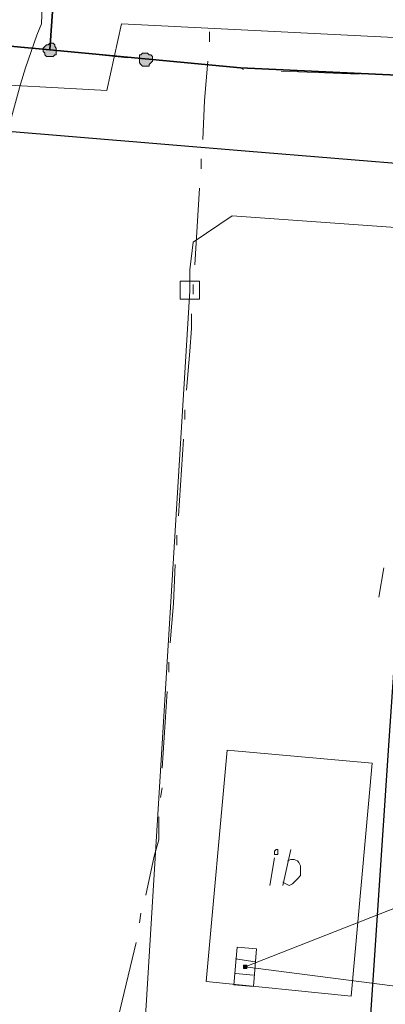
# Model space of a CAD drawing. Header units: metres. Extents: x 7431553 to 7432401, y 5544342 to 5544539.
# Tile 43 of 180: x 7432099 to 7432109, y 5544420 to 5544446. Entities that reach past the tile are written whole.
import ezdxf

# ---------------------------------------------------------------- set-up
doc = ezdxf.new("R2010")
doc.units = ezdxf.units.M
doc.header["$MEASUREMENT"] = 0
doc.layers.add('BG-PR90-PB-PZT-PZT01_2026_04_14$0$MAPA DCP', color=7, linetype='Continuous', lineweight=0)
doc.layers.add('PRIMETECH_XREF', color=7, linetype='Continuous', lineweight=5)
doc.layers.add('BG-PR90-PB-PZT-PZT01_2026_04_14$0$Z_szraf drogi', color=251, linetype='Continuous')

# ---------------------------------------------------------------- blocks, each defined once
blk = doc.blocks.new('BG-PR90-PB-PZT-PZT01_2026_04_14$0$Naddrwiną2025_v2klauzulap')
at = {"layer": 'BG-PR90-PB-PZT-PZT01_2026_04_14$0$MAPA DCP', "linetype": 'Continuous', "lineweight": 0, "true_color": 0x9a3300, "transparency": 33554559}
blk.add_hatch(color=24, dxfattribs=at).paths.add_polyline_path([(7431741.127, 5544519.262), (7431741.127, 5544519.262), (7431741.169, 5544519.262), (7431741.169, 5544519.262), (7431741.169, 5544519.262), (7431741.169, 5544519.305), (7431741.169, 5544519.305), (7431741.169, 5544519.305), (7431741.169, 5544519.305), (7431741.169, 5544519.347), (7431741.169, 5544519.347), (7431741.127, 5544519.347), (7431741.127, 5544519.347), (7431741.127, 5544519.347), (7431741.127, 5544519.347), (7431741.085, 5544519.347), (7431741.085, 5544519.305), (7431741.085, 5544519.305), (7431741.085, 5544519.305), (7431741.085, 5544519.305), (7431741.085, 5544519.262), (7431741.085, 5544519.262)])
at = {"layer": 'BG-PR90-PB-PZT-PZT01_2026_04_14$0$MAPA DCP', "linetype": 'Continuous', "lineweight": 0, "transparency": 33554559}
for points in [[(7431717.547, 5544516.892), (7431717.463, 5544516.892), (7431717.42, 5544516.849), (7431717.42, 5544516.807), (7431717.378, 5544516.765), (7431717.378, 5544516.722), (7431717.378, 5544516.68), (7431717.378, 5544516.638), (7431717.42, 5544516.595), (7431717.42, 5544516.553), (7431717.463, 5544516.553), (7431717.505, 5544516.553), (7431717.59, 5544516.553), (7431717.632, 5544516.553), (7431717.674, 5544516.595), (7431717.674, 5544516.595), (7431717.717, 5544516.638), (7431717.717, 5544516.68), (7431717.717, 5544516.722), (7431717.717, 5544516.807), (7431717.674, 5544516.807), (7431717.632, 5544516.849), (7431717.59, 5544516.892), (7431717.59, 5544516.892)], [(7431717.124, 5544514.267), (7431717.124, 5544514.225), (7431717.166, 5544514.182), (7431717.166, 5544514.14), (7431717.209, 5544514.098), (7431717.251, 5544514.055), (7431717.293, 5544514.055), (7431717.336, 5544514.055), (7431717.378, 5544514.098), (7431717.42, 5544514.098), (7431717.463, 5544514.14), (7431717.463, 5544514.182), (7431717.463, 5544514.225), (7431717.463, 5544514.267), (7431717.463, 5544514.309), (7431717.42, 5544514.352), (7431717.42, 5544514.394), (7431717.378, 5544514.394), (7431717.336, 5544514.394), (7431717.293, 5544514.394), (7431717.251, 5544514.394), (7431717.209, 5544514.352), (7431717.166, 5544514.352), (7431717.124, 5544514.309), (7431717.124, 5544514.309)]]:
    blk.add_hatch(color=256, dxfattribs=at).paths.add_polyline_path(points)
at = {"layer": 'BG-PR90-PB-PZT-PZT01_2026_04_14$0$MAPA DCP', "color": 5, "linetype": 'Continuous', "lineweight": 18, "transparency": 33554687}
blk.add_lwpolyline([(7431743.244, 5544580.307), (7431742.566, 5544570.189), (7431741.931, 5544568.665), (7431724.998, 5544568.962), (7431723.643, 5544549.996), (7431722.627, 5544533.275), (7431721.611, 5544518.966), (7431722.289, 5544517.95), (7431723.008, 5544517.865), (7431723.559, 5544517.865), (7431751.202, 5544516.172), (7431770.083, 5544514.902)], dxfattribs=at)
at = {"layer": 'BG-PR90-PB-PZT-PZT01_2026_04_14$0$MAPA DCP', "color": 24, "linetype": 'Continuous', "lineweight": 18, "true_color": 0x9a3300, "transparency": 33554687}
for points in [[(7431751.88, 5544571.121), (7431751.837, 5544559.31), (7431745.191, 5544550.801), (7431741.127, 5544519.305)], [(7431741.127, 5544519.305), (7431739.476, 5544523.496), (7431739.476, 5544526.586)], [(7431741, 5544519.559), (7431740.915, 5544519.051)], [(7431741.339, 5544519.516), (7431741.296, 5544519.051)]]:
    blk.add_lwpolyline(points, dxfattribs=at)
at = {"layer": 'BG-PR90-PB-PZT-PZT01_2026_04_14$0$MAPA DCP', "linetype": 'Continuous', "lineweight": 35, "transparency": 33554687}
for points in [[(7431720.511, 5544560.283), (7431719.537, 5544549.319), (7431718.267, 5544529.888), (7431717.759, 5544519.178), (7431717.293, 5544514.225), (7431716.785, 5544508.679), (7431733.041, 5544507.621), (7431738.587, 5544507.155), (7431741.635, 5544506.859), (7431742.355, 5544507.282)], [(7431702.138, 5544515.283), (7431717.293, 5544514.225)]]:
    blk.add_lwpolyline(points, dxfattribs=at)
at = {"layer": 'BG-PR90-PB-PZT-PZT01_2026_04_14$0$MAPA DCP', "color": 1, "linetype": 'Continuous', "lineweight": 18, "transparency": 33554687}
blk.add_lwpolyline([(7431718.098, 5544545.636), (7431716.616, 5544516.087), (7431718.352, 5544515.706), (7431718.14, 5544511.896), (7431738.883, 5544510.457), (7431769.448, 5544508.637), (7431770.083, 5544508.594)], dxfattribs=at)
at = {"layer": 'BG-PR90-PB-PZT-PZT01_2026_04_14$0$MAPA DCP', "linetype": 'Continuous', "lineweight": 25, "transparency": 33554687}
blk.add_lwpolyline([(7431742.99, 5544507.24), (7431743.159, 5544509.229), (7431738.248, 5544509.483), (7431735.708, 5544509.653), (7431731.094, 5544509.907), (7431727.115, 5544510.161), (7431722.712, 5544510.415), (7431719.198, 5544510.626), (7431719.918, 5544519.305), (7431720.299, 5544523.961), (7431727.919, 5544523.538), (7431735.37, 5544523.03), (7431743.54, 5544522.48), (7431743.709, 5544524.808), (7431742.482, 5544526.374), (7431741.296, 5544527.433), (7431739.603, 5544528.533), (7431738.418, 5544529.126), (7431736.343, 5544529.719), (7431734.015, 5544530.777), (7431733.549, 5544531.708)], dxfattribs=at)
at = {"layer": 'BG-PR90-PB-PZT-PZT01_2026_04_14$0$MAPA DCP', "color": 30, "linetype": 'Continuous', "lineweight": 18, "true_color": 0xff6500, "transparency": 33554687}
blk.add_lwpolyline([(7431764.072, 5544531.454), (7431762.505, 5544523.75), (7431761.235, 5544517.484), (7431758.695, 5544514.479), (7431753.7, 5544508.383), (7431753.277, 5544507.79), (7431752.896, 5544507.959), (7431744.979, 5544508.552), (7431736.259, 5544509.145), (7431726.903, 5544509.822), (7431724.871, 5544509.949), (7431724.448, 5544509.949), (7431721.908, 5544512.108), (7431721.315, 5544512.531), (7431720.765, 5544512.701), (7431719.749, 5544513.039), (7431718.182, 5544513.463), (7431717.759, 5544513.59), (7431716.912, 5544513.886), (7431716.616, 5544514.013), (7431715.473, 5544514.055), (7431710.181, 5544514.309), (7431708.107, 5544514.436), (7431701.799, 5544514.733)], dxfattribs=at)
at = {"layer": 'BG-PR90-PB-PZT-PZT01_2026_04_14$0$MAPA DCP', "linetype": 'Continuous', "lineweight": 9, "transparency": 33554687}
blk.add_lwpolyline([(7431730.755, 5544522.903), (7431731.517, 5544522.776)], dxfattribs=at)
at = {"layer": 'BG-PR90-PB-PZT-PZT01_2026_04_14$0$MAPA DCP', "linetype": 'Continuous', "lineweight": 18, "transparency": 33554687}
for points in [[(7431735.497, 5544518.839), (7431741.508, 5544518.289), (7431741.889, 5544522.056), (7431735.835, 5544522.607)], [(7431738.079, 5544520.109), (7431738.079, 5544520.151), (7431738.206, 5544520.151), (7431738.206, 5544520.067), (7431738.164, 5544520.067), (7431738.121, 5544520.067)]]:
    blk.add_lwpolyline(points, close=True, dxfattribs=at)
for points in [[(7431717.928, 5544522.268), (7431717.844, 5544520.236)], [(7431738.375, 5544520.405), (7431738.333, 5544520.49), (7431738.333, 5544520.575), (7431738.375, 5544520.659), (7431738.418, 5544520.702), (7431738.502, 5544520.744), (7431738.629, 5544520.744), (7431738.756, 5544520.744), (7431738.841, 5544520.659), (7431738.968, 5544520.532), (7431739.01, 5544520.448), (7431738.968, 5544520.363), (7431738.926, 5544520.278)], [(7431739.01, 5544520.278), (7431738.079, 5544520.49)], [(7431739.01, 5544519.94), (7431738.291, 5544520.067)], [(7431717.801, 5544519.262), (7431717.759, 5544519.178), (7431717.59, 5544517.273)], [(7431717.505, 5544516.257), (7431717.293, 5544514.267)]]:
    blk.add_lwpolyline(points, dxfattribs=at)
at = {"layer": 'BG-PR90-PB-PZT-PZT01_2026_04_14$0$MAPA DCP', "color": 24, "linetype": 'Continuous', "lineweight": 18, "true_color": 0x9a3300, "transparency": 33554687}
blk.add_lwpolyline([(7431740.661, 5544519.601), (7431741.635, 5544519.516), (7431741.593, 5544519.008), (7431740.619, 5544519.093)], close=True, dxfattribs=at)
at = {"layer": 'BG-PR90-PB-PZT-PZT01_2026_04_14$0$MAPA DCP', "color": 24, "linetype": 'Continuous', "lineweight": 0, "true_color": 0x9a3300, "transparency": 33554687}
blk.add_lwpolyline([(7431741.127, 5544519.262), (7431741.127, 5544519.262), (7431741.169, 5544519.262), (7431741.169, 5544519.262), (7431741.169, 5544519.262), (7431741.169, 5544519.305), (7431741.169, 5544519.305), (7431741.169, 5544519.305), (7431741.169, 5544519.305), (7431741.169, 5544519.347), (7431741.169, 5544519.347), (7431741.127, 5544519.347), (7431741.127, 5544519.347), (7431741.127, 5544519.347), (7431741.127, 5544519.347), (7431741.085, 5544519.347), (7431741.085, 5544519.305), (7431741.085, 5544519.305), (7431741.085, 5544519.305), (7431741.085, 5544519.305), (7431741.085, 5544519.262), (7431741.085, 5544519.262), (7431741.127, 5544519.262)], close=True, dxfattribs=at)
at = {"layer": 'BG-PR90-PB-PZT-PZT01_2026_04_14$0$MAPA DCP', "color": 4, "linetype": 'Continuous', "lineweight": 18, "transparency": 33554687}
for points in [[(7431716.828, 5544518.373), (7431717.082, 5544518.373)], [(7431717.59, 5544518.331), (7431718.606, 5544518.246), (7431719.622, 5544518.204)], [(7431720.13, 5544518.162), (7431720.384, 5544518.162)], [(7431720.892, 5544518.119), (7431722.881, 5544517.992)], [(7431723.389, 5544517.95), (7431723.643, 5544517.95)], [(7431724.151, 5544517.908), (7431724.532, 5544517.908), (7431725.125, 5544517.865), (7431726.141, 5544517.781)], [(7431726.649, 5544517.738), (7431726.903, 5544517.738)], [(7431727.411, 5544517.696), (7431729.401, 5544517.569)], [(7431729.909, 5544517.527), (7431730.163, 5544517.527)], [(7431730.671, 5544517.484), (7431731.687, 5544517.442), (7431732.703, 5544517.357)], [(7431733.211, 5544517.315), (7431733.465, 5544517.315)], [(7431733.973, 5544517.273), (7431735.962, 5544517.146)], [(7431736.47, 5544517.146), (7431736.724, 5544517.103)], [(7431737.232, 5544517.061), (7431737.825, 5544517.061), (7431738.248, 5544516.934), (7431739.264, 5544516.722)], [(7431739.73, 5544516.595), (7431739.984, 5544516.553)], [(7431740.492, 5544516.468), (7431742.439, 5544516.003)]]:
    blk.add_lwpolyline(points, dxfattribs=at)
at = {"layer": 'BG-PR90-PB-PZT-PZT01_2026_04_14$0$MAPA DCP', "color": 5, "linetype": 'Continuous', "lineweight": 18, "transparency": 33554687}
blk.add_lwpolyline([(7431723.77, 5544517.611), (7431723.77, 5544518.119), (7431723.305, 5544518.119), (7431723.305, 5544517.611)], close=True, dxfattribs=at)
at = {"layer": 'BG-PR90-PB-PZT-PZT01_2026_04_14$0$MAPA DCP', "linetype": 'Continuous', "lineweight": 0, "transparency": 33554687}
for points in [[(7431717.547, 5544516.892), (7431717.463, 5544516.892), (7431717.42, 5544516.849), (7431717.42, 5544516.807), (7431717.378, 5544516.765), (7431717.378, 5544516.722), (7431717.378, 5544516.68), (7431717.378, 5544516.638), (7431717.42, 5544516.595), (7431717.42, 5544516.553), (7431717.463, 5544516.553), (7431717.505, 5544516.553), (7431717.59, 5544516.553), (7431717.632, 5544516.553), (7431717.674, 5544516.595), (7431717.674, 5544516.595), (7431717.717, 5544516.638), (7431717.717, 5544516.68), (7431717.717, 5544516.722), (7431717.717, 5544516.807), (7431717.674, 5544516.807), (7431717.632, 5544516.849), (7431717.59, 5544516.892)], [(7431717.124, 5544514.267), (7431717.124, 5544514.225), (7431717.166, 5544514.182), (7431717.166, 5544514.14), (7431717.209, 5544514.098), (7431717.251, 5544514.055), (7431717.293, 5544514.055), (7431717.336, 5544514.055), (7431717.378, 5544514.098), (7431717.42, 5544514.098), (7431717.463, 5544514.14), (7431717.463, 5544514.182), (7431717.463, 5544514.225), (7431717.463, 5544514.267), (7431717.463, 5544514.309), (7431717.42, 5544514.352), (7431717.42, 5544514.394), (7431717.378, 5544514.394), (7431717.336, 5544514.394), (7431717.293, 5544514.394), (7431717.251, 5544514.394), (7431717.209, 5544514.352), (7431717.166, 5544514.352), (7431717.124, 5544514.309)]]:
    blk.add_lwpolyline(points, close=True, dxfattribs=at)
blk = doc.blocks.new('BG-PR90-PB-PZT-PZT01_2026_04_14')
at = {"layer": 'BG-PR90-PB-PZT-PZT01_2026_04_14$0$Z_szraf drogi', "true_color": 0xb2b2b2}
h = blk.add_hatch(dxfattribs=at)
h.set_pattern_fill('ANSI31', color=253, scale=0.1, angle=90)
h.set_pattern_definition([(135, (7432092.63, 5544410.70457), (-0.2245064, -0.2245064), [])])
edge = h.paths.add_edge_path()
edge.add_line((7432092.63, 5544413.08), (7432093.037, 5544419.327))
edge.add_line((7432093.037, 5544419.327), (7432095.863, 5544419.143))
edge.add_line((7432095.863, 5544419.143), (7432108.94, 5544418.17))
edge.add_line((7432108.94, 5544418.17), (7432143.304, 5544415.72))
edge.add_ellipse((7432143.731, 5544421.705), major_axis=(6, 0), ratio=1, start_angle=265.9216, end_angle=355.9216)
edge.add_line((7432149.716, 5544421.278), (7432151.181, 5544441.83))
edge.add_line((7432151.181, 5544441.83), (7432149.21, 5544449.013))
edge.add_line((7432149.21, 5544449.008), (7432159.162, 5544448.304))
edge.add_line((7432159.162, 5544448.304), (7432156.162, 5544441.39))
edge.add_line((7432156.162, 5544441.39), (7432154.703, 5544420.922))
edge.add_ellipse((7432143.731, 5544421.705), major_axis=(-11, 0), ratio=1, start_angle=445.9216, end_angle=535.9216, ccw=False)
edge.add_line((7432142.948, 5544410.732), (7432134.502, 5544411.335))
edge.add_line((7432134.502, 5544411.335), (7432134.51, 5544411.42))
edge.add_line((7432134.51, 5544411.42), (7432127.85, 5544412.19))
edge.add_line((7432127.85, 5544412.19), (7432127.81, 5544411.96))
edge.add_line((7432127.81, 5544411.96), (7432111.81, 5544413.98))
edge.add_line((7432111.81, 5544413.98), (7432111.78, 5544414.12))
edge.add_line((7432111.78, 5544414.12), (7432106.06, 5544414.83))
edge.add_line((7432106.06, 5544414.83), (7432105.84, 5544411.51))
edge.add_line((7432105.84, 5544411.51), (7432096.07, 5544413.06))
edge.add_line((7432096.07, 5544413.06), (7432092.63, 5544413.08))
at = {"layer": 'BG-PR90-PB-PZT-PZT01_2026_04_14$0$MAPA DCP', "rotation": 270}
blk.add_blockref('BG-PR90-PB-PZT-PZT01_2026_04_14$0$Naddrwiną2025_v2klauzulap', (1887585.788, 12976162.34), dxfattribs=at)

msp = doc.modelspace()

# ---------------------------------------------------------------- block references
at = {"layer": 'PRIMETECH_XREF', "linetype": 'Continuous', "lineweight": 0, "rotation": 360}
msp.add_blockref('BG-PR90-PB-PZT-PZT01_2026_04_14', (0, 0), dxfattribs=at)

doc.saveas('drawing.dxf')
